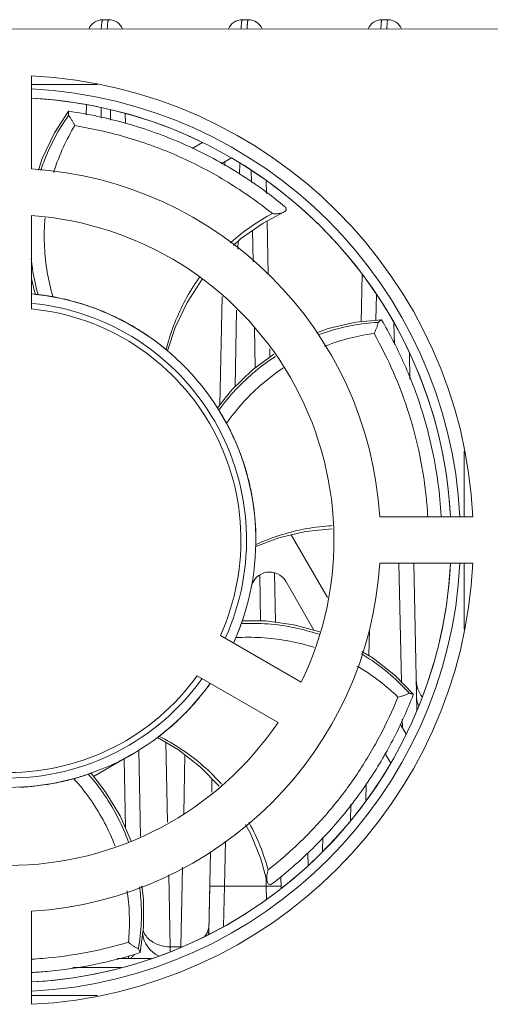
# Model space of a CAD drawing. Header units: millimetres. Extents: x -630 to 1463, y 209 to 1094.
# Tile 10 of 42: x -228 to -202, y 427 to 480. Entities that reach past the tile are written whole.
import ezdxf

# ---------------------------------------------------------------- set-up
doc = ezdxf.new("R2010")
doc.units = ezdxf.units.MM
doc.header["$LTSCALE"] = 32.67
doc.layers.get('0').update_dxf_attribs({"linetype": 'CONTINUOUS'})
doc.layers.add('7_ALL_FEATURES', color=7, linetype='CONTINUOUS')

msp = doc.modelspace()

# ---------------------------------------------------------------- linework, layer by layer
at = {"color": 7, "linetype": 'Continuous', "lineweight": 0}
for p, q in [((-263.863, 479.344), (-181.42, 479.35)), ((-226.91, 476.826), (-226.91, 471.818)), ((-223.372, 476.358), (-226.91, 476.358)), ((-224.917, 474.924), (-224.92, 474.92)), ((-218.283, 472.919), (-217.718, 473.245)), ((-216.161, 472.412), (-216.714, 472.093)), ((-226.91, 469.313), (-226.909, 464.295)), ((-214.461, 468.912), (-213.379, 469.489)), ((-226.909, 465.926), (-226.721, 465.084)), ((-208.103, 463.704), (-208.108, 463.704)), ((-203.658, 453.109), (-203.659, 456.648)), ((-208.197, 453.109), (-203.19, 453.109)), ((-214.859, 451.514), (-213.627, 451.975)), ((-212.959, 452.132), (-211.015, 448.765)), ((-203.189, 450.609), (-208.197, 450.609)), ((-203.658, 447.07), (-203.658, 450.609)), ((-211.737, 447.015), (-213.253, 449.642)), ((-216.762, 446.722), (-212.416, 444.214)), ((-213.666, 442.048), (-218.012, 444.557)), ((-206.392, 443.563), (-206.395, 443.567)), ((-207.097, 441.98), (-206.771, 441.416)), ((-221.543, 440.32), (-223.579, 439.144)), ((-207.604, 439.859), (-207.917, 440.4)), ((-214.581, 434.707), (-214.259, 433.525)), ((-226.907, 431.897), (-226.906, 426.889)), ((-221.073, 429.668), (-221.071, 429.673)), ((-226.906, 427.358), (-223.368, 427.358))]:
    msp.add_line(p, q, dxfattribs=at)
for points in [[(-224.92, 474.92), (-225.676, 473.768), (-226.336, 472.388), (-226.536, 471.761)], [(-216.061, 467.705), (-215.675, 468.059), (-214.461, 468.912)], [(-219.598, 462.042), (-219.19, 463.292), (-218.556, 464.635), (-217.75, 465.89)], [(-208.108, 463.704), (-209.48, 463.577), (-210.97, 463.233), (-211.577, 463.001)], [(-213.895, 461.854), (-215.034, 461.018), (-216.143, 459.946), (-216.921, 458.98)], [(-213.627, 451.975), (-212.182, 452.316), (-210.752, 452.463)], [(-211.412, 446.927), (-212.814, 447.307), (-214.343, 447.507), (-215.584, 447.513)], [(-206.395, 443.567), (-207.35, 444.561), (-208.548, 445.511), (-209.153, 445.868)], [(-220.135, 441.245), (-219.007, 440.569), (-217.839, 439.652), (-216.829, 438.622)], [(-221.557, 435.656), (-222.149, 437.024), (-222.947, 438.343), (-223.716, 439.317)], [(-215.411, 436.552), (-215.142, 436.081), (-214.581, 434.707)], [(-221.071, 429.673), (-220.89, 431.039), (-220.894, 432.568), (-220.992, 433.26)]]:
    msp.add_lwpolyline(points, dxfattribs=at)
for centre, radius, start, end in [((-228.158, 451.857), 25, 2.8704, 87.1385), ((-228.158, 451.857), 24.3, 2.951, 87.054), ((-228.159, 451.857), 23.8, 63.9789, 86.9912), ((-228.158, 451.857), 23.8, 3.0147, 86.9915), ((-228.159, 451.857), 23.8, 3.016, 59.7269), ((-228.158, 451.857), 20, 3.5878, 86.4211), ((-228.158, 451.857), 17.5, 334.1005, 85.9084), ((-228.158, 451.857), 13.3, 335.4045, 84.6096), ((-228.158, 451.857), 12.8, 335.7487, 84.2073), ((-228.158, 451.857), 12.5, 335.7436, 84.2653), ((-228.158, 451.857), 20, 273.5878, 356.4211), ((-228.158, 451.857), 24.3, 272.9545, 357.0571), ((-228.158, 451.857), 25, 272.8704, 357.1385), ((-228.158, 451.857), 23.8, 273.017, 356.9943), ((-228.159, 451.857), 23.8, 333.9789, 356.9926), ((-214.119, 449.141), 1, 30.0044, 169.0512), ((-228.158, 451.857), 12.8, 215.6885, 324.3111), ((-228.158, 451.857), 12.5, 215.7436, 324.2653), ((-228.158, 451.857), 13.3, 215.3986, 324.61), ((-228.158, 451.857), 17.5, 214.1005, 325.9084), ((-228.159, 451.857), 23.8, 273.0176, 329.7269)]:
    msp.add_arc(centre, radius, start, end, dxfattribs=at)
for points, start_tangent, end_tangent in [([(-224.921, 474.697), (-225.665, 473.5), (-226.257, 472.186), (-226.412, 471.745)], (-0.583803, -0.811895), (-0.312219, -0.95001)), ([(-224.92, 474.92), (-224.925, 474.909), (-224.928, 474.882), (-224.927, 474.84), (-224.924, 474.778), (-224.921, 474.697)], (-0.59573, -0.803185), (0.015753, -0.999876)), ([(-224.921, 474.697), (-224.825, 474.571), (-224.735, 474.434), (-224.655, 474.29), (-224.589, 474.149)], (0.641359, -0.767241), (0.389745, -0.920923)), ([(-224.917, 474.924), (-221.801, 474.266), (-218.764, 473.172), (-215.905, 471.667), (-213.309, 469.803)], (0.990271, -0.139155), (0.770399, -0.637562)), ([(-225.718, 471.636), (-225.693, 471.715), (-225.209, 472.98), (-224.589, 474.149)], (0.293434, 0.955979), (0.522563, 0.852601)), ([(-224.589, 474.149), (-221.733, 473.5), (-218.97, 472.479), (-216.361, 471.106), (-213.967, 469.415)], (0.987425, -0.158086), (0.777686, -0.628653)), ([(-213.309, 469.803), (-213.263, 469.753), (-213.221, 469.699)], (0.699386, -0.714744), (0.583795, -0.811901)), ([(-213.967, 469.415), (-215.115, 468.722), (-216.189, 467.878), (-216.227, 467.844)], (-0.88695, -0.461865), (-0.744051, -0.668123)), ([(-213.379, 469.489), (-213.39, 469.484), (-213.513, 469.443), (-213.657, 469.418), (-213.811, 469.409), (-213.967, 469.415)], (-0.908015, -0.418938), (-0.996844, 0.079387)), ([(-213.221, 469.699), (-213.231, 469.615), (-213.293, 469.54), (-213.379, 469.489)], (0.222936, -0.974833), (-0.908015, -0.418938)), ([(-225.764, 464.947), (-226.066, 466.261), (-226.214, 467.625), (-226.202, 469.008), (-226.188, 469.189)], (-0.281405, 0.959589), (0.083063, 0.996544)), ([(-226.931, 466.983), (-226.866, 466.46), (-226.579, 465.114)], (0.100534, -0.994934), (0.2694, -0.963028)), ([(-217.893, 465.98), (-218.014, 465.807), (-218.724, 464.626), (-219.28, 463.383), (-219.669, 462.126)], (-0.581108, -0.813826), (-0.236988, -0.971513)), ([(-226.564, 465.062), (-226.659, 465.074), (-226.711, 465.081), (-226.72, 465.084), (-226.72, 465.085)], (-0.992768, 0.120049), (-0.668353, 0.743844)), ([(-226.579, 465.114), (-226.564, 465.062)], (0.2694, -0.963028), (0.274304, -0.961643)), ([(-225.764, 464.947), (-225.869, 464.965), (-226.01, 464.988), (-226.18, 465.012), (-226.368, 465.037), (-226.562, 465.061)], (-0.983687, 0.179886), (-0.992769, 0.120038)), ([(-225.552, 464.907), (-225.764, 464.947)], (-0.980646, 0.195787), (-0.983688, 0.179885)), ([(-224.353, 464.609), (-225.552, 464.907)], (-0.958244, 0.285953), (-0.980646, 0.195787)), ([(-223.789, 464.427), (-224.32, 464.599), (-224.353, 464.609)], (-0.944564, 0.328326), (-0.958244, 0.285953)), ([(-222.864, 464.066), (-223.789, 464.427)], (-0.917457, 0.397834), (-0.944564, 0.328326)), ([(-222.412, 463.86), (-222.54, 463.92), (-222.864, 464.066)], (-0.901947, 0.431847), (-0.917457, 0.397834)), ([(-222.238, 463.775), (-222.412, 463.86)], (-0.895569, 0.444923), (-0.901947, 0.431847)), ([(-221.985, 463.646), (-222.238, 463.775)], (-0.885855, 0.463963), (-0.895569, 0.444923)), ([(-221.858, 463.579), (-221.985, 463.646)], (-0.880802, 0.473484), (-0.885855, 0.463963)), ([(-221.615, 463.444), (-221.858, 463.579)], (-0.870714, 0.491791), (-0.880802, 0.473484)), ([(-221.268, 463.242), (-221.615, 463.444)], (-0.855491, 0.517817), (-0.870714, 0.491791)), ([(-208.283, 463.566), (-209.683, 463.401), (-211.079, 463.045), (-211.513, 462.894)], (-0.998762, -0.049753), (-0.937675, -0.347513)), ([(-208.283, 463.566), (-208.321, 463.413), (-208.373, 463.257), (-208.435, 463.105), (-208.504, 462.965)], (-0.200002, -0.979795), (-0.477034, -0.878885)), ([(-208.108, 463.704), (-208.116, 463.703), (-208.133, 463.694), (-208.156, 463.677), (-208.187, 463.65), (-208.228, 463.613), (-208.283, 463.566)], (-0.999476, -0.032372), (-0.771932, -0.635705)), ([(-208.103, 463.704), (-206.931, 461.447), (-206.001, 459.042), (-205.342, 456.543), (-204.963, 453.988), (-204.899, 453.111)], (0.508588, -0.86101), (0.053773, -0.998553)), ([(-220.779, 462.931), (-220.877, 462.995), (-221.268, 463.242)], (-0.83211, 0.554611), (-0.855491, 0.517817)), ([(-220.548, 462.773), (-220.779, 462.931)], (-0.82026, 0.571991), (-0.83211, 0.554611)), ([(-211.169, 462.282), (-211.096, 462.31), (-209.805, 462.721), (-208.504, 462.965)], (0.930509, 0.366269), (0.992405, 0.123013)), ([(-208.504, 462.965), (-207.459, 460.869), (-206.633, 458.664), (-206.041, 456.382), (-205.69, 454.052), (-205.618, 453.111)], (0.492008, -0.870591), (0.055489, -0.998459)), ([(-220.132, 462.471), (-220.548, 462.773)], (-0.797572, 0.603224), (-0.82026, 0.571991)), ([(-219.941, 462.324), (-220.132, 462.471)], (-0.786513, 0.617574), (-0.797572, 0.603224)), ([(-219.725, 462.15), (-219.941, 462.324)], (-0.773458, 0.633848), (-0.786513, 0.617574)), ([(-219.673, 462.108), (-219.725, 462.15)], (-0.770276, 0.637711), (-0.773458, 0.633848)), ([(-219.669, 462.126), (-219.673, 462.108)], (-0.236988, -0.971513), (-0.23529, -0.971925)), ([(-219.598, 462.043), (-219.621, 462.064), (-219.673, 462.108)], (0.999942, 0.010793), (-0.770276, 0.637711)), ([(-219.609, 462.049), (-219.598, 462.043), (-219.598, 462.043)], (0.84373, -0.536768), (0.999942, 0.010793)), ([(-213.81, 461.736), (-214.876, 460.951), (-215.936, 459.95), (-216.841, 458.843)], (-0.837455, -0.546506), (-0.580838, -0.814019)), ([(-216.431, 458.146), (-215.592, 459.202), (-214.619, 460.168), (-213.529, 461.02), (-213.374, 461.126)], (0.574804, 0.818291), (0.83126, 0.555884)), ([(-216.841, 458.843), (-216.891, 458.925), (-216.917, 458.97), (-216.92, 458.979), (-216.92, 458.98)], (-0.525124, 0.851026), (0.165074, 0.986281)), ([(-216.431, 458.146), (-216.482, 458.239), (-216.553, 458.364), (-216.64, 458.512), (-216.737, 458.674), (-216.84, 458.842)], (-0.472631, 0.88126), (-0.52513, 0.851022)), ([(-216.333, 457.959), (-216.431, 458.146)], (-0.458537, 0.888675), (-0.472632, 0.88126)), ([(-216.311, 457.916), (-216.333, 457.959)], (-0.455348, 0.890313), (-0.458537, 0.888675)), ([(-216.201, 457.696), (-216.311, 457.916)], (-0.438787, 0.898591), (-0.455348, 0.890313)), ([(-215.779, 456.739), (-215.804, 456.8), (-216.201, 457.696)], (-0.366837, 0.930285), (-0.438787, 0.898591)), ([(-215.605, 456.271), (-215.779, 456.739)], (-0.331682, 0.943391), (-0.366837, 0.930285)), ([(-215.568, 456.166), (-215.605, 456.271)], (-0.323794, 0.946128), (-0.331682, 0.943391)), ([(-215.415, 455.69), (-215.568, 456.166)], (-0.28802, 0.957624), (-0.323794, 0.946128)), ([(-215.3, 455.282), (-215.415, 455.69)], (-0.257377, 0.966311), (-0.28802, 0.957624)), ([(-215.177, 454.782), (-215.224, 454.985), (-215.3, 455.282)], (-0.219745, 0.975557), (-0.257377, 0.966311)), ([(-215.093, 454.38), (-215.177, 454.782)], (-0.18954, 0.981873), (-0.219745, 0.975557)), ([(-215.065, 454.233), (-215.093, 454.38)], (-0.178446, 0.98395), (-0.18954, 0.981873)), ([(-215.02, 453.965), (-215.065, 454.233)], (-0.158365, 0.987381), (-0.178446, 0.98395)), ([(-214.986, 453.744), (-215.02, 453.965)], (-0.141765, 0.9899), (-0.158365, 0.987381)), ([(-214.955, 453.513), (-214.986, 453.744)], (-0.124393, 0.992233), (-0.141765, 0.9899)), ([(-214.905, 453.051), (-214.911, 453.108), (-214.955, 453.513)], (-0.089641, 0.995974), (-0.124393, 0.992233)), ([(-214.853, 452.061), (-214.905, 453.051)], (-0.015191, 0.999885), (-0.089641, 0.995974)), ([(-210.758, 452.634), (-210.928, 452.623), (-212.294, 452.442), (-213.612, 452.102), (-214.837, 451.622)], (-0.998392, -0.05669), (-0.907335, -0.420408)), ([(-214.852, 451.858), (-214.853, 452.061)], (0.000016, 1), (-0.015191, 0.999885)), ([(-214.853, 451.681), (-214.852, 451.773)], (0.013334, 0.999911), (0.006381, 0.99998)), ([(-214.852, 451.804), (-214.852, 451.858)], (0.004083, 0.999992), (0.000016, 1)), ([(-214.852, 451.773), (-214.852, 451.804)], (0.006381, 0.99998), (0.004083, 0.999992)), ([(-214.861, 451.548), (-214.86, 451.518), (-214.86, 451.518)], (0.005045, -0.999987), (0.979523, 0.201333)), ([(-214.86, 451.679), (-214.861, 451.603), (-214.861, 451.548)], (-0.013298, -0.999912), (0.005045, -0.999987)), ([(-214.86, 451.518), (-214.856, 451.551), (-214.854, 451.614)], (0.979523, 0.201333), (0.018365, 0.999831)), ([(-214.854, 451.614), (-214.853, 451.681)], (0.018366, 0.999831), (0.013334, 0.999911)), ([(-214.837, 451.622), (-214.854, 451.614)], (-0.907335, -0.420408), (-0.906594, -0.422005)), ([(-215.64, 447.364), (-215.607, 447.455), (-215.589, 447.503), (-215.584, 447.511), (-215.583, 447.511)], (0.337972, 0.941156), (0.876284, 0.481795)), ([(-215.93, 446.61), (-215.889, 446.708), (-215.836, 446.841), (-215.774, 447.001), (-215.708, 447.178), (-215.641, 447.363)], (0.394343, 0.918963), (0.337965, 0.941159)), ([(-211.463, 446.79), (-212.767, 447.142), (-214.211, 447.347), (-215.64, 447.364)], (-0.948661, 0.316296), (-0.998574, -0.053386)), ([(-216.059, 446.318), (-215.93, 446.61)], (0.416232, 0.909258), (0.394343, 0.918964)), ([(-215.93, 446.61), (-214.581, 446.612), (-213.22, 446.453), (-211.874, 446.133), (-211.723, 446.086)], (0.998152, 0.060768), (0.953676, -0.300835)), ([(-206.612, 443.618), (-207.614, 444.609), (-208.763, 445.479), (-209.19, 445.748)], (-0.661602, 0.749855), (-0.858385, 0.513005)), ([(-209.426, 445.079), (-209.348, 445.034), (-208.223, 444.281), (-207.22, 443.416)], (0.866986, -0.498333), (0.714917, -0.699209)), ([(-217.865, 443.424), (-217.649, 443.695), (-217.514, 443.871)], (0.633782, 0.773511), (0.600141, 0.799894)), ([(-217.514, 443.871), (-217.467, 443.935)], (0.600141, 0.799894), (0.59535, 0.803467)), ([(-217.467, 443.935), (-217.311, 444.15)], (0.59535, 0.803467), (0.579199, 0.815186)), ([(-218.04, 443.215), (-217.865, 443.424)], (0.649502, 0.76036), (0.633782, 0.773511)), ([(-207.22, 443.416), (-208.207, 441.293), (-209.416, 439.272), (-210.831, 437.385), (-212.434, 435.658), (-214.201, 434.114)], (-0.373919, -0.927461), (-0.785968, -0.618267)), ([(-206.406, 443.526), (-207.427, 441.239), (-208.727, 439.013), (-210.27, 436.939), (-212.031, 435.05), (-213.969, 433.386)], (-0.357678, -0.933845), (-0.793037, -0.609173)), ([(-206.612, 443.618), (-206.756, 443.552), (-206.91, 443.495), (-207.067, 443.449), (-207.22, 443.416)], (-0.890745, -0.454503), (-0.984567, -0.175008)), ([(-206.395, 443.567), (-206.401, 443.573), (-206.418, 443.58), (-206.446, 443.587), (-206.486, 443.595), (-206.542, 443.604), (-206.612, 443.618)], (-0.648416, 0.761286), (-0.978298, 0.207203)), ([(-206.392, 443.563), (-206.406, 443.526)], (-0.356091, -0.934451), (-0.357678, -0.933845)), ([(-218.522, 442.681), (-218.319, 442.899)], (0.689634, 0.724159), (0.673247, 0.739418)), ([(-218.319, 442.899), (-218.04, 443.215)], (0.673247, 0.739418), (0.649502, 0.76036)), ([(-219.858, 441.457), (-218.921, 442.279), (-218.866, 442.332)], (0.781631, 0.623741), (0.715834, 0.698271)), ([(-218.866, 442.332), (-218.522, 442.681)], (0.715834, 0.698271), (0.689634, 0.724159)), ([(-220.111, 441.266), (-220.133, 441.247), (-220.133, 441.247)], (-0.777185, -0.629272), (0.772535, -0.634972)), ([(-220.133, 441.247), (-220.104, 441.266), (-220.054, 441.303)], (0.772535, -0.634972), (0.793157, 0.609017)), ([(-220.054, 441.303), (-220.001, 441.344)], (0.793158, 0.609016), (0.790097, 0.612982)), ([(-220.037, 441.295), (-220.054, 441.303)], (-0.894394, 0.447281), (-0.895175, 0.445714)), ([(-216.697, 438.73), (-216.817, 438.863), (-217.811, 439.818), (-218.898, 440.636), (-220.037, 441.295)], (-0.66618, 0.745791), (-0.894394, 0.447281)), ([(-220.001, 441.344), (-219.858, 441.457)], (0.790097, 0.612982), (0.781631, 0.623741)), ([(-224.637, 439.025), (-224.535, 439.054), (-224.398, 439.095), (-224.234, 439.147), (-224.055, 439.205), (-223.868, 439.268)], (0.964344, 0.264653), (0.946558, 0.322532)), ([(-223.867, 439.269), (-223.776, 439.299)], (0.946562, 0.322522), (0.93389, 0.357561)), ([(-223.83, 439.228), (-223.867, 439.269)], (-0.6605, 0.750826), (-0.664317, 0.747451)), ([(-221.7, 435.614), (-222.25, 436.884), (-222.989, 438.14), (-223.83, 439.228)], (-0.341527, 0.939872), (-0.6605, 0.750826)), ([(-223.776, 439.299), (-223.726, 439.315), (-223.717, 439.316), (-223.716, 439.316)], (0.93389, 0.357561), (0.923317, -0.384039)), ([(-227.549, 438.564), (-226.656, 438.636)], (0.998947, 0.045873), (0.993602, 0.112934)), ([(-226.656, 438.636), (-226.121, 438.707)], (0.993602, 0.112934), (0.988201, 0.153163)), ([(-226.121, 438.707), (-226.089, 438.712), (-226.013, 438.725)], (0.988201, 0.153163), (0.986912, 0.161259)), ([(-226.013, 438.725), (-225.898, 438.744)], (0.986912, 0.161259), (0.985449, 0.169972)), ([(-225.898, 438.744), (-224.987, 438.934)], (0.985449, 0.169972), (0.971169, 0.238392)), ([(-224.987, 438.934), (-224.637, 439.025)], (0.971169, 0.238392), (0.964344, 0.264654)), ([(-224.637, 439.025), (-223.795, 437.972), (-223.07, 436.808), (-222.481, 435.556), (-222.419, 435.397)], (0.669827, -0.742517), (0.358349, -0.933588)), ([(-214.201, 434.114), (-214.62, 435.387), (-215.204, 436.622), (-215.243, 436.692)], (-0.252882, 0.967497), (-0.487917, 0.87289)), ([(-214.259, 433.524), (-214.27, 433.595), (-214.273, 433.716), (-214.262, 433.847), (-214.237, 433.981), (-214.201, 434.114)], (-0.207371, 0.978262), (0.299267, 0.95417)), ([(-221.167, 429.875), (-221.017, 431.276), (-221.053, 432.717), (-221.109, 433.215)], (0.173779, 0.984785), (-0.133851, 0.991001)), ([(-214.089, 433.323), (-214.159, 433.344), (-214.214, 433.404), (-214.251, 433.49), (-214.259, 433.524)], (-1, -0.000343), (-0.207371, 0.978262)), ([(-213.969, 433.386), (-214.028, 433.352), (-214.089, 433.323)], (-0.852477, -0.522765), (-0.921471, -0.388447)), ([(-221.779, 432.987), (-221.765, 432.896), (-221.653, 431.547), (-221.704, 430.224)], (0.15105, -0.988526), (-0.100944, -0.994892)), ([(-221.704, 430.224), (-223.98, 429.672), (-226.314, 429.357), (-226.905, 429.316)], (-0.958257, -0.28591), (-0.998458, -0.055504)), ([(-221.167, 429.875), (-221.308, 429.946), (-221.448, 430.03), (-221.582, 430.125), (-221.704, 430.224)], (-0.910706, 0.413055), (-0.750692, 0.660653)), ([(-221.073, 429.668), (-223.535, 429.028), (-226.085, 428.657), (-226.905, 428.598)], (-0.952606, -0.304206), (-0.998551, -0.053818)), ([(-221.071, 429.673), (-221.071, 429.681), (-221.075, 429.699), (-221.086, 429.724), (-221.106, 429.76), (-221.133, 429.809), (-221.167, 429.875)], (0.191304, 0.981531), (-0.447928, 0.89407))]:
    msp.add_spline(points, degree=3, dxfattribs=dict(at, start_tangent=start_tangent, end_tangent=end_tangent))
at = {"layer": '7_ALL_FEATURES', "color": 7, "linetype": 'Continuous', "lineweight": 0}
for p, q in [((-222.766, 479.847), (-223.084, 479.847)), ((-215.266, 479.848), (-215.584, 479.848)), ((-207.766, 479.848), (-208.084, 479.848)), ((-223.97, 474.724), (-223.959, 475.275)), ((-223.162, 475.126), (-223.174, 474.556)), ((-222.665, 474.449), (-222.677, 474.986)), ((-221.873, 474.811), (-221.862, 474.279)), ((-216.527, 471.994), (-216.523, 472.203)), ((-215.725, 472.118), (-215.737, 471.546)), ((-215.095, 471.085), (-215.109, 471.752)), ((-214.296, 471.156), (-214.283, 470.502)), ((-214.251, 469.024), (-214.191, 466.146)), ((-215.005, 466.824), (-215.04, 468.505)), ((-215.812, 467.933), (-215.821, 467.505)), ((-209.202, 463.603), (-209.149, 466.147)), ((-208.372, 465.055), (-208.4, 463.711)), ((-216.796, 459.136), (-216.674, 464.966)), ((-215.89, 464.229), (-215.976, 460.108)), ((-207.411, 462.372), (-207.435, 463.502)), ((-214.885, 461.127), (-214.931, 463.301)), ((-214.107, 462.15), (-214.098, 461.705)), ((-206.602, 461.906), (-206.573, 460.52)), ((-207.03, 444.228), (-207.164, 450.609)), ((-206.364, 450.609), (-206.198, 442.709)), ((-214.599, 447.508), (-214.651, 449.973)), ((-213.853, 450.094), (-213.798, 447.435)), ((-208.748, 447.037), (-208.777, 445.646)), ((-206.978, 441.775), (-206.988, 442.225)), ((-219.689, 440.977), (-219.599, 436.682)), ((-221.865, 436.366), (-221.943, 440.115)), ((-221.153, 440.565), (-221.055, 435.909)), ((-218.733, 437.142), (-218.667, 440.302)), ((-217.231, 438.295), (-217.215, 439.016)), ((-208.921, 438.752), (-208.94, 437.84)), ((-209.763, 436.758), (-209.744, 437.646)), ((-211.276, 435.117), (-211.26, 435.878)), ((-216.486, 435.656), (-216.536, 433.243)), ((-217.387, 430.816), (-217.297, 435.116)), ((-212.064, 435.022), (-212.05, 434.352)), ((-218.883, 429.982), (-218.793, 434.271)), ((-219.539, 433.849), (-219.458, 429.982)), ((-213.51, 433.78), (-213.497, 433.121)), ((-217.339, 433.238), (-217.39, 430.816)), ((-216.536, 433.243), (-216.59, 431.086)), ((-214.299, 433.243), (-216.536, 433.243)), ((-214.299, 433.243), (-214.309, 433.706)), ((-214.281, 432.541), (-214.299, 433.243)), ((-217.387, 430.816), (-217.39, 430.816)), ((-221.701, 429.347), (-221.705, 429.504)), ((-218.883, 429.982), (-219.458, 429.982)), ((-219.458, 429.982), (-219.455, 429.723)), ((-218.883, 429.955), (-218.883, 429.982)), ((-220.469, 429.347), (-222.309, 429.347)), ((-224.691, 428.86), (-222.064, 428.86))]:
    msp.add_line(p, q, dxfattribs=at)
for centre, radius, start, end in [((-223.084, 479.047), 0.8, 90.0044, 157.948), ((-222.766, 479.047), 0.8, 22.061, 90.0044), ((-215.583, 479.048), 0.8, 90.0044, 157.9478), ((-215.266, 479.048), 0.8, 22.0611, 90.0044), ((-208.083, 479.048), 0.8, 90.0044, 157.9477), ((-207.766, 479.048), 0.8, 22.0612, 90.0044), ((-204.736, 444.348), 1.5, 181.2044, 218.0124), ((-219.448, 430.847), 1.5, 184.7868, 246.2484), ((-218.889, 430.847), 1.5, 352.551, 358.8044), ((-218.886, 430.847), 1.5, 352.6161, 358.8044)]:
    msp.add_arc(centre, radius, start, end, dxfattribs=at)
for points, start_tangent, end_tangent in [([(-223.084, 479.847), (-223.099, 479.834), (-223.107, 479.817), (-223.114, 479.793), (-223.122, 479.764), (-223.129, 479.728), (-223.136, 479.686), (-223.142, 479.638), (-223.148, 479.585), (-223.154, 479.527), (-223.16, 479.465), (-223.164, 479.398), (-223.168, 479.347)], (-1, -0.000188), (-0.058657, -0.998278)), ([(-222.796, 479.794), (-222.781, 479.834), (-222.766, 479.847)], (0.245977, 0.969276), (1, 0.000108)), ([(-215.584, 479.848), (-215.596, 479.834), (-215.603, 479.817), (-215.609, 479.794), (-215.615, 479.764), (-215.621, 479.728), (-215.626, 479.686), (-215.632, 479.639), (-215.637, 479.585), (-215.641, 479.528), (-215.646, 479.465), (-215.65, 479.398), (-215.652, 479.347)], (-1, -0.000186), (-0.048613, -0.998818)), ([(-215.29, 479.794), (-215.278, 479.834), (-215.266, 479.848)], (0.203848, 0.979003), (1, 0.0001)), ([(-208.084, 479.848), (-208.088, 479.845), (-208.093, 479.835), (-208.098, 479.818), (-208.103, 479.794), (-208.112, 479.729), (-208.117, 479.687), (-208.121, 479.639), (-208.125, 479.586), (-208.129, 479.528), (-208.132, 479.465), (-208.135, 479.398), (-208.137, 479.348)], (-1, -0.000275), (-0.038567, -0.999256)), ([(-207.815, 479.348), (-207.813, 479.398), (-207.811, 479.465), (-207.808, 479.528), (-207.805, 479.586), (-207.801, 479.639), (-207.797, 479.687), (-207.793, 479.729), (-207.785, 479.794), (-207.78, 479.818), (-207.776, 479.835), (-207.771, 479.845), (-207.766, 479.848)], (0.029754, 0.999557), (1, 0.000107)), ([(-222.845, 479.347), (-222.843, 479.396)], (0.049791, 0.99876), (0.057223, 0.998361)), ([(-222.843, 479.396), (-222.842, 479.398), (-222.833, 479.528), (-222.828, 479.585), (-222.823, 479.639), (-222.81, 479.728), (-222.803, 479.764), (-222.796, 479.794)], (0.057223, 0.998361), (0.245977, 0.969276)), ([(-215.33, 479.347), (-215.328, 479.397)], (0.039748, 0.99921), (0.045813, 0.99895)), ([(-215.328, 479.397), (-215.328, 479.399), (-215.321, 479.528), (-215.316, 479.586), (-215.312, 479.639), (-215.307, 479.687), (-215.302, 479.728), (-215.296, 479.764), (-215.29, 479.794)], (0.045813, 0.99895), (0.203848, 0.979003)), ([(-206.215, 443.365), (-206.117, 442.964)], (0.021053, -0.999778), (0.433184, -0.901306)), ([(-206.117, 442.964), (-206.104, 442.937)], (0.433184, -0.901306), (0.458935, -0.88847)), ([(-216.536, 433.243), (-216.692, 433.245), (-216.842, 433.247), (-216.98, 433.248), (-217.102, 433.248), (-217.201, 433.247), (-217.241, 433.246), (-217.275, 433.245), (-217.301, 433.244), (-217.321, 433.242), (-217.332, 433.24), (-217.336, 433.238)], (-0.999783, 0.02085), (-0.021431, -0.99977)), ([(-213.499, 433.239), (-213.503, 433.241), (-213.515, 433.242), (-213.534, 433.244), (-213.56, 433.245), (-213.594, 433.247), (-213.634, 433.247), (-213.733, 433.249), (-213.855, 433.249), (-213.993, 433.248), (-214.143, 433.246), (-214.299, 433.243)], (-0.020112, 0.999798), (-0.999779, -0.021006)), ([(-217.383, 431.134), (-217.462, 430.775)], (-0.020883, -0.999782), (-0.391936, -0.919992)), ([(-220.663, 430.451), (-220.837, 430.688), (-220.899, 430.826)], (-0.688126, 0.725591), (-0.342117, 0.939657)), ([(-217.581, 430.566), (-217.61, 430.529)], (-0.590151, -0.807293), (-0.623396, -0.781906)), ([(-217.462, 430.775), (-217.504, 430.688), (-217.581, 430.566)], (-0.391936, -0.919992), (-0.590151, -0.807293)), ([(-217.387, 430.816), (-217.379, 430.678)], (-0.020929, -0.999781), (0.118965, -0.992898)), ([(-217.379, 430.678), (-217.377, 430.664)], (0.118965, -0.992898), (0.12994, -0.991522)), ([(-219.458, 429.982), (-220.026, 430.066), (-220.51, 430.313), (-220.663, 430.451)], (-0.999968, -0.008005), (-0.688126, 0.725591)), ([(-221.446, 429.493), (-221.423, 429.521), (-221.379, 429.579)], (0.656591, 0.754247), (0.575541, 0.817773)), ([(-218.789, 429.984), (-218.883, 429.982)], (-0.999145, -0.041343), (-0.999969, 0.00785)), ([(-221.701, 429.347), (-221.665, 429.35), (-221.629, 429.358), (-221.559, 429.393), (-221.446, 429.493)], (1, 0.000086), (0.656591, 0.754247))]:
    msp.add_spline(points, degree=3, dxfattribs=dict(at, start_tangent=start_tangent, end_tangent=end_tangent))

doc.saveas('drawing.dxf')
